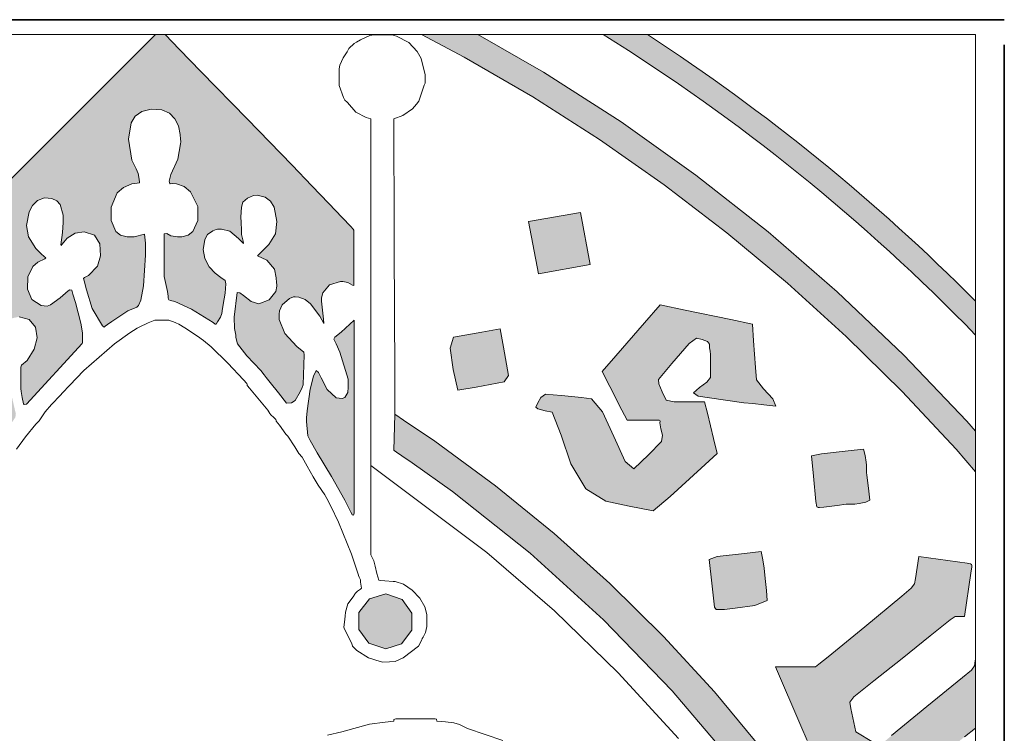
# Model space of a CAD drawing. Header units: metres. Extents: x -185 to -10, y 10 to 129.
# Tile 29 of 29: x -20 to -10, y 122 to 129. Entities that reach past the tile are written whole.
import ezdxf

# ---------------------------------------------------------------- set-up
doc = ezdxf.new("R2010")
doc.units = ezdxf.units.M
doc.header["$LTSCALE"] = 0.0125
doc.layers.add('Z_Schriftfeld-Logo', color=7, linetype='Continuous', lineweight=0, true_color=0xcccccc)
doc.layers.add('Z_Schriftfeld-Logoschraffur', color=7, linetype='Continuous', lineweight=0, true_color=0xdedede)

# ---------------------------------------------------------------- blocks, each defined once
blk = doc.blocks.new('UzK_Logo')
at = {"layer": 'Z_Schriftfeld-Logoschraffur'}
h = blk.add_hatch(color=256, dxfattribs=at)
h.dxf.hatch_style = 1
h.paths.add_polyline_path([(-7.253, 17.819), (-7.248, 17.918), (-7.226, 18.017), (-7.179, 18.105), (-7.097, 18.169), (-6.973, 18.197), (-6.844, 18.183), (-6.754, 18.134), (-6.697, 18.057), (-6.666, 17.96), (-6.656, 17.848), (-6.657, 17.809), (-6.67, 17.731), (-6.68, 17.665), (-6.686, 17.632), (-6.709, 17.577), (-6.767, 17.443), (-6.784, 17.385), (-6.785, 17.363), (-6.776, 17.345), (-6.661, 17.326), (-6.61, 17.31), (-6.54, 17.249), (-6.482, 17.179), (-6.473, 17.131), (-6.455, 16.983), (-6.488, 16.839), (-6.531, 16.781), (-6.601, 16.744), (-6.677, 16.736), (-6.707, 16.735), (-6.754, 16.744), (-6.837, 16.772), (-6.837, 16.276), (-6.828, 16.192), (-6.796, 16.034), (-6.772, 15.952), (-6.755, 15.938), (-6.682, 15.896), (-6.528, 15.807), (-6.37, 15.703), (-6.248, 15.922), (-6.177, 16.143), (-6.143, 16.255), (-6.226, 16.326), (-6.288, 16.382), (-6.322, 16.433), (-6.341, 16.551), (-6.321, 16.683), (-6.288, 16.736), (-6.234, 16.774), (-6.153, 16.792), (-6.087, 16.789), (-5.986, 16.744), (-5.896, 16.643), (-5.885, 16.626), (-5.885, 16.636), (-5.889, 16.672), (-5.897, 16.748), (-5.91, 16.884), (-5.913, 16.94), (-5.904, 17.057), (-5.884, 17.101), (-5.834, 17.154), (-5.762, 17.176), (-5.722, 17.18), (-5.675, 17.175), (-5.593, 17.134), (-5.539, 17.062), (-5.508, 16.976), (-5.494, 16.818), (-5.544, 16.68), (-5.662, 16.543), (-5.701, 16.505), (-5.718, 16.489), (-5.714, 16.487), (-5.697, 16.481), (-5.664, 16.471), (-5.634, 16.459), (-5.58, 16.404), (-5.518, 16.318), (-5.508, 16.269), (-5.501, 16.182), (-5.533, 16.05), (-5.575, 15.995), (-5.638, 15.958), (-5.724, 15.945), (-5.776, 15.962), (-5.91, 16.056), (-5.969, 16.103), (-6.006, 16.129), (-6.076, 15.917), (-6.123, 15.699), (-6.131, 15.591), (-6.132, 15.565), (-6.122, 15.496), (-6.113, 15.487), (-6.082, 15.457), (-6.018, 15.393), (-5.884, 15.257), (-5.615, 14.972), (-5.494, 14.839), (-5.466, 14.808), (-5.461, 14.815), (-5.456, 14.838), (-5.438, 14.936), (-5.429, 15.007), (-5.429, 15.024), (-5.429, 15.251), (-5.437, 15.263), (-5.475, 15.3), (-5.577, 15.437), (-5.613, 15.569), (-5.599, 15.691), (-5.526, 15.792), (-5.463, 15.819), (-5.386, 15.82), (-5.245, 15.743), (-5.14, 15.594), (-5.122, 15.551), (-5.118, 15.541), (-5.116, 15.545), (-5.107, 15.578), (-5.119, 15.682), (-5.129, 15.764), (-5.113, 15.871), (-5.086, 15.924), (-5.036, 15.964), (-4.975, 16.003), (-4.951, 16.009), (-4.868, 16.009), (-4.777, 15.977), (-4.736, 15.951), (-4.688, 15.889), (-4.661, 15.838), (-4.661, 15.821), (-4.661, 15.649), (-4.683, 15.607), (-4.844, 15.459), (-4.931, 15.391), (-4.987, 15.347), (-4.843, 15.247), (-4.775, 15.111), (-4.769, 14.963), (-4.817, 14.835), (-4.867, 14.786), (-4.939, 14.76), (-5.02, 14.767), (-5.095, 14.817), (-5.226, 14.973), (-5.273, 15.042), (-5.288, 15.063), (-5.292, 15.052), (-5.322, 14.966), (-5.324, 14.948), (-5.333, 14.9), (-5.361, 14.763), (-5.37, 14.711), (-5.366, 14.684), (-5.31, 14.6), (-5.213, 14.463), (-4.988, 14.14), (-4.942, 14.068), (-4.912, 14.019), (-4.863, 13.934), (-4.676, 13.589), (-4.48, 13.159), (-4.46, 13.105), (-4.447, 13.073), (-4.442, 13.07), (-4.433, 13.065), (-4.424, 13.07), (-4.424, 16.506), (-4.427, 16.511), (-4.459, 16.544), (-4.975, 17.074), (-6.036, 18.128), (-6.547, 18.631), (-6.967, 19.047), (-7.077, 19.047), (-8.717, 17.354), (-9.135, 16.918), (-9.164, 16.889), (-9.167, 16.885), (-9.171, 16.881), (-9.18, 16.871), (-9.212, 16.832), (-9.234, 16.792), (-9.235, 16.78), (-9.235, 16.174), (-9.208, 16.189), (-9.091, 16.227), (-8.957, 16.193), (-8.882, 16.085), (-8.869, 16.012), (-8.869, 15.983), (-8.869, 15.974), (-8.873, 15.913), (-8.879, 15.841), (-8.885, 15.824), (-8.883, 15.763), (-8.882, 15.759), (-8.865, 15.792), (-8.819, 15.87), (-8.698, 16.005), (-8.622, 16.042), (-8.543, 16.048), (-8.436, 15.986), (-8.388, 15.871), (-8.385, 15.8), (-8.403, 15.715), (-8.505, 15.552), (-8.589, 15.475), (-8.638, 15.437), (-8.665, 15.418), (-8.667, 15.416), (-8.667, 15.242), (-8.667, 15.221), (-8.661, 15.15), (-8.61, 14.945), (-8.558, 14.866), (-8.492, 14.838), (-8.474, 14.838), (-8.464, 14.84), (-8.457, 14.844), (-8.398, 14.92), (-8.164, 15.211), (-7.941, 15.449), (-7.873, 15.57), (-7.861, 15.671), (-7.873, 15.855), (-7.886, 15.996), (-7.893, 16.064), (-7.897, 16.084), (-7.919, 16.106), (-7.939, 16.091), (-7.977, 16.059), (-8.071, 15.99), (-8.113, 15.97), (-8.177, 15.973), (-8.247, 15.999), (-8.299, 16.044), (-8.35, 16.178), (-8.337, 16.332), (-8.256, 16.464), (-8.179, 16.508), (-8.128, 16.521), (-8.151, 16.539), (-8.267, 16.655), (-8.346, 16.784), (-8.352, 16.847), (-8.352, 16.945), (-8.351, 16.994), (-8.33, 17.053), (-8.289, 17.128), (-8.251, 17.169), (-8.183, 17.203), (-8.14, 17.204), (-8.116, 17.204), (-8.031, 17.187), (-7.979, 17.147), (-7.952, 17.09), (-7.94, 16.955), (-7.944, 16.838), (-7.962, 16.714), (-7.978, 16.657), (-7.948, 16.679), (-7.878, 16.754), (-7.793, 16.814), (-7.744, 16.824), (-7.732, 16.825), (-7.663, 16.817), (-7.6, 16.79), (-7.553, 16.746), (-7.512, 16.612), (-7.537, 16.468), (-7.634, 16.339), (-7.716, 16.281), (-7.746, 16.264), (-7.751, 16.26), (-7.77, 16.223), (-7.77, 16.149), (-7.757, 16.045), (-7.733, 15.898), (-7.677, 15.763), (-7.654, 15.735), (-7.6, 15.771), (-7.494, 15.842), (-7.283, 15.959), (-7.177, 15.997), (-7.124, 16.009), (-7.113, 16.035), (-7.087, 16.166), (-7.07, 16.267), (-7.068, 16.288), (-7.068, 16.773), (-7.083, 16.77), (-7.154, 16.745), (-7.214, 16.736), (-7.268, 16.737), (-7.348, 16.758), (-7.403, 16.804), (-7.436, 16.868), (-7.455, 17.025), (-7.403, 17.207), (-7.339, 17.281), (-7.246, 17.329), (-7.134, 17.343), (-7.132, 17.348), (-7.127, 17.355), (-7.124, 17.372), (-7.169, 17.522), (-7.239, 17.691)])
h.paths.add_polyline_path([(-2.821, 18.344), (-2.83, 18.39), (-2.832, 18.421), (-2.844, 18.426), (-2.844, 18.455), (-2.844, 18.689), (-2.844, 18.72), (-2.831, 18.727), (-2.827, 18.753), (-2.814, 18.793), (-2.774, 18.853), (-2.719, 18.889), (-2.66, 18.906), (-2.595, 18.906), (-2.515, 18.877), (-2.442, 18.821), (-2.385, 18.745), (-2.351, 18.655), (-2.327, 18.597), (-2.326, 18.587), (-2.326, 18.481), (-2.324, 18.482), (-2.31, 18.49), (-2.309, 18.494), (-2.298, 18.547), (-2.27, 18.653), (-2.227, 18.747), (-2.157, 18.813), (-2.109, 18.831), (-2.051, 18.835), (-2, 18.828), (-1.962, 18.812), (-1.917, 18.758), (-1.901, 18.686), (-1.899, 18.608), (-1.899, 18.579), (-1.899, 18.57), (-1.898, 18.546), (-1.899, 18.489), (-1.901, 18.473), (-1.909, 18.449), (-1.948, 18.341), (-1.999, 18.238), (-2.07, 18.137), (-2.17, 18.036), (-2.207, 18.004), (-2.221, 17.963), (-2.2, 17.928), (-2.164, 17.876), (-2.091, 17.764), (-2.037, 17.617), (-2.019, 17.49), (-2.018, 17.462), (-2.013, 17.457), (-2.008, 17.451), (-2.006, 17.439), (-2.004, 17.397), (-1.999, 17.361), (-1.778, 17.772), (-1.563, 18.198), (-1.515, 18.294), (-1.491, 18.338), (-1.44, 18.426), (-1.394, 18.513), (-1.362, 18.6), (-1.356, 18.644), (-1.356, 18.678), (-1.344, 18.684), (-1.342, 18.691), (-1.342, 18.697), (-1.342, 19.047), (-1.584, 19.047), (-1.598, 19.02), (-1.636, 18.965), (-1.666, 18.932), (-1.724, 18.908), (-1.819, 18.908), (-1.834, 18.909), (-1.867, 18.928), (-1.896, 18.968), (-1.927, 19.047), (-3.768, 19.047), (-3.768, 13.958), (-3.762, 13.969), (-3.059, 15.317), (-3.054, 15.327), (-3.054, 15.439), (-3.041, 15.445), (-3.038, 15.465), (-3.038, 15.794), (-3.044, 15.827), (-3.061, 15.896), (-3.109, 16.067), (-3.122, 16.102), (-3.127, 16.114), (-3.14, 16.133), (-3.173, 16.159), (-3.189, 16.169), (-3.216, 16.12), (-3.234, 16.021), (-3.241, 15.976), (-3.248, 15.949), (-3.255, 15.912), (-3.263, 15.871), (-3.305, 15.75), (-3.341, 15.695), (-3.388, 15.658), (-3.408, 15.651), (-3.41, 15.648), (-3.412, 15.638), (-3.44, 15.638), (-3.499, 15.638), (-3.528, 15.639), (-3.58, 15.671), (-3.615, 15.734), (-3.63, 15.793), (-3.643, 15.806), (-3.644, 15.82), (-3.644, 16.134), (-3.634, 16.137), (-3.63, 16.144), (-3.625, 16.18), (-3.617, 16.215), (-3.596, 16.255), (-3.557, 16.309), (-3.506, 16.361), (-3.451, 16.393), (-3.428, 16.397), (-3.423, 16.397), (-3.415, 16.397), (-3.407, 16.399), (-3.41, 16.403), (-3.48, 16.445), (-3.557, 16.52), (-3.625, 16.614), (-3.666, 16.717), (-3.67, 16.743), (-3.671, 16.754), (-3.674, 16.769), (-3.691, 16.826), (-3.7, 16.864), (-3.7, 17.029), (-3.687, 17.055), (-3.684, 17.068), (-3.678, 17.113), (-3.667, 17.157), (-3.643, 17.2), (-3.596, 17.239), (-3.582, 17.248), (-3.567, 17.258), (-3.546, 17.261), (-3.398, 17.261), (-3.36, 17.246), (-3.313, 17.209), (-3.269, 17.167), (-3.24, 17.134), (-3.219, 17.094), (-3.201, 17.05), (-3.187, 16.995), (-3.179, 16.931), (-3.175, 16.9), (-3.173, 16.893), (-3.168, 16.896), (-3.153, 16.93), (-3.119, 17.02), (-3.072, 17.116), (-3.003, 17.189), (-2.956, 17.208), (-2.909, 17.212), (-2.843, 17.192), (-2.79, 17.149), (-2.757, 17.091), (-2.75, 17.024), (-2.753, 17.008), (-2.752, 17.004), (-2.75, 17.003), (-2.74, 17.002), (-2.739, 16.97), (-2.739, 16.903), (-2.741, 16.876), (-2.753, 16.866), (-2.755, 16.858), (-2.76, 16.828), (-2.797, 16.708), (-2.859, 16.586), (-2.944, 16.472), (-3.05, 16.371), (-3.06, 16.363), (-3.061, 16.358), (-3.062, 16.355), (-3.062, 16.343), (-3.062, 16.337), (-3.061, 16.314), (-3.05, 16.278), (-2.998, 16.216), (-2.96, 16.164), (-2.938, 16.123), (-2.907, 16.036), (-2.894, 15.991), (-2.884, 15.96), (-2.874, 15.874), (-2.859, 15.865), (-2.859, 15.852), (-2.859, 15.71), (-2.848, 15.729), (-2.797, 15.823), (-2.7, 16.01), (-2.652, 16.101), (-2.595, 16.211), (-2.47, 16.444), (-2.407, 16.56), (-2.35, 16.664), (-2.255, 16.853), (-2.216, 16.934), (-2.198, 16.98), (-2.198, 17.002), (-2.198, 17.172), (-2.191, 17.186), (-2.183, 17.192), (-2.182, 17.202), (-2.182, 17.22), (-2.182, 17.355), (-2.182, 17.367), (-2.196, 17.38), (-2.2, 17.461), (-2.202, 17.472), (-2.209, 17.502), (-2.221, 17.564), (-2.257, 17.697), (-2.283, 17.754), (-2.295, 17.77), (-2.322, 17.792), (-2.336, 17.8), (-2.344, 17.797), (-2.355, 17.781), (-2.372, 17.705), (-2.38, 17.64), (-2.393, 17.597), (-2.405, 17.553), (-2.406, 17.546), (-2.411, 17.521), (-2.422, 17.473), (-2.453, 17.387), (-2.5, 17.319), (-2.569, 17.278), (-2.656, 17.27), (-2.718, 17.294), (-2.757, 17.342), (-2.778, 17.408), (-2.791, 17.501), (-2.792, 17.502), (-2.794, 17.503), (-2.801, 17.505), (-2.804, 17.521), (-2.804, 17.714), (-2.791, 17.716), (-2.791, 17.716), (-2.789, 17.733), (-2.784, 17.766), (-2.77, 17.831), (-2.761, 17.864), (-2.734, 17.913), (-2.64, 18.001), (-2.588, 18.026), (-2.571, 18.031), (-2.58, 18.038), (-2.625, 18.074), (-2.71, 18.157), (-2.778, 18.249)])
h.paths.add_polyline_path([(3.558, 19.047), (1.703, 19.047), (1.669, 18.965), (1.628, 18.925), (1.573, 18.908), (1.52, 18.916), (1.473, 18.94), (1.397, 19.022), (1.386, 19.047), (1.119, 19.047), (1.116, 19.029), (1.111, 18.865), (1.12, 18.748), (1.123, 18.688), (1.132, 18.592), (1.139, 18.572), (1.211, 18.42), (1.297, 18.249), (1.393, 18.064), (1.602, 17.677), (1.709, 17.486), (1.761, 17.395), (1.787, 17.35), (1.796, 17.337), (1.807, 17.474), (1.834, 17.602), (1.876, 17.722), (1.898, 17.769), (1.916, 17.803), (1.961, 17.878), (1.999, 17.941), (2.01, 17.972), (2.007, 17.985), (1.998, 18.002), (1.985, 18.012), (1.95, 18.043), (1.884, 18.115), (1.769, 18.286), (1.727, 18.375), (1.698, 18.462), (1.686, 18.542), (1.686, 18.588), (1.695, 18.694), (1.711, 18.747), (1.742, 18.793), (1.789, 18.824), (1.857, 18.836), (1.925, 18.819), (1.982, 18.774), (2.026, 18.708), (2.04, 18.674), (2.045, 18.66), (2.056, 18.633), (2.073, 18.58), (2.083, 18.492), (2.11, 18.456), (2.122, 18.449), (2.122, 18.533), (2.124, 18.568), (2.162, 18.709), (2.2, 18.777), (2.251, 18.834), (2.317, 18.875), (2.4, 18.892), (2.478, 18.884), (2.535, 18.857), (2.575, 18.815), (2.601, 18.763), (2.622, 18.64), (2.623, 18.575), (2.619, 18.488), (2.58, 18.31), (2.54, 18.226), (2.483, 18.148), (2.406, 18.078), (2.359, 18.047), (2.334, 18.032), (2.358, 18.023), (2.444, 17.978), (2.504, 17.919), (2.542, 17.852), (2.564, 17.78), (2.575, 17.635), (2.573, 17.524), (2.553, 17.404), (2.528, 17.351), (2.491, 17.31), (2.437, 17.287), (2.356, 17.292), (2.286, 17.335), (2.238, 17.406), (2.206, 17.495), (2.185, 17.593), (2.155, 17.774), (2.151, 17.791), (2.151, 17.792), (2.149, 17.794), (2.147, 17.797), (2.127, 17.809), (2.084, 17.781), (2.05, 17.733), (2.027, 17.671), (1.999, 17.531), (1.987, 17.463), (1.973, 17.411), (1.973, 17.026), (1.979, 16.995), (1.99, 16.941), (1.993, 16.93), (1.996, 16.924), (2.037, 16.845), (2.22, 16.492), (2.591, 15.778), (2.615, 15.734), (2.626, 15.712), (2.626, 15.712), (2.628, 15.71), (2.632, 15.708), (2.641, 15.706), (2.65, 15.709), (2.655, 15.712), (2.653, 15.731), (2.657, 15.814), (2.689, 15.972), (2.751, 16.157), (2.831, 16.282), (2.856, 16.326), (2.856, 16.344), (2.848, 16.368), (2.846, 16.371), (2.845, 16.371), (2.832, 16.383), (2.796, 16.416), (2.682, 16.553), (2.603, 16.694), (2.547, 16.835), (2.542, 16.885), (2.541, 16.92), (2.538, 16.962), (2.534, 16.987), (2.537, 17.028), (2.561, 17.11), (2.618, 17.179), (2.661, 17.199), (2.706, 17.204), (2.723, 17.203), (2.751, 17.196), (2.775, 17.184), (2.818, 17.158), (2.855, 17.126), (2.866, 17.098), (2.894, 17.026), (2.923, 16.939), (2.944, 16.843), (2.949, 16.82), (2.953, 16.82), (2.959, 16.827), (2.97, 16.834), (2.97, 16.963), (2.993, 17.018), (2.998, 17.031), (2.999, 17.037), (3.007, 17.062), (3.065, 17.165), (3.148, 17.231), (3.241, 17.26), (3.304, 17.257), (3.365, 17.236), (3.41, 17.198), (3.443, 17.149), (3.475, 17.036), (3.48, 16.979), (3.478, 16.903), (3.446, 16.722), (3.41, 16.632), (3.358, 16.548), (3.285, 16.474), (3.189, 16.413), (3.33, 16.299), (3.374, 16.239), (3.402, 16.175), (3.422, 16.037), (3.423, 15.965), (3.423, 15.922), (3.413, 15.801), (3.395, 15.739), (3.363, 15.687), (3.312, 15.654), (3.279, 15.647), (3.233, 15.648), (3.186, 15.662), (3.147, 15.687), (3.089, 15.765), (3.052, 15.866), (3.03, 15.974), (3.015, 16.072), (3.002, 16.146), (2.994, 16.168), (2.992, 16.17), (2.949, 16.17), (2.945, 16.166), (2.932, 16.148), (2.89, 16.066), (2.848, 15.9), (2.823, 15.743), (2.818, 15.668), (2.817, 15.631), (2.816, 15.611), (2.811, 15.523), (2.814, 15.406), (2.822, 15.35), (2.829, 15.325), (2.833, 15.314), (2.836, 15.307), (2.848, 15.281), (3.046, 14.871), (3.482, 14.078), (3.537, 13.979), (3.557, 13.943), (3.558, 13.943)])
h.paths.add_polyline_path([(6.483, 17.612), (6.443, 17.851), (6.475, 18.038), (6.521, 18.115), (6.596, 18.17), (6.705, 18.196), (6.824, 18.188), (6.912, 18.15), (6.975, 18.086), (7.016, 18.003), (7.036, 17.906), (7.04, 17.853), (7.041, 17.824), (7.039, 17.798), (7.009, 17.623), (6.928, 17.447), (6.911, 17.371), (6.913, 17.356), (6.917, 17.347), (6.921, 17.343), (6.946, 17.345), (6.994, 17.343), (7.081, 17.311), (7.152, 17.25), (7.235, 17.082), (7.235, 16.923), (7.18, 16.797), (7.127, 16.757), (7.053, 16.737), (7.024, 16.736), (7.004, 16.737), (6.93, 16.748), (6.881, 16.773), (6.852, 16.771), (6.851, 16.769), (6.851, 16.283), (6.889, 16.11), (6.896, 16.059), (6.896, 16.04), (6.9, 16.023), (6.904, 16.015), (6.924, 16.009), (6.973, 15.996), (7.166, 15.911), (7.361, 15.789), (7.41, 15.756), (7.435, 15.739), (7.445, 15.739), (7.463, 15.764), (7.494, 15.818), (7.509, 15.86), (7.518, 15.919), (7.539, 16.027), (7.549, 16.092), (7.557, 16.198), (7.548, 16.239), (7.501, 16.273), (7.435, 16.322), (7.366, 16.392), (7.315, 16.488), (7.299, 16.592), (7.3, 16.609), (7.315, 16.707), (7.347, 16.763), (7.409, 16.806), (7.454, 16.824), (7.507, 16.824), (7.604, 16.8), (7.7, 16.718), (7.757, 16.66), (7.753, 16.687), (7.742, 16.732), (7.736, 16.764), (7.734, 16.814), (7.73, 16.903), (7.728, 16.959), (7.736, 17.076), (7.752, 17.132), (7.803, 17.177), (7.873, 17.208), (7.913, 17.212), (8.004, 17.191), (8.067, 17.143), (8.107, 17.075), (8.139, 16.912), (8.123, 16.771), (8.049, 16.647), (7.919, 16.52), (8.026, 16.469), (8.111, 16.368), (8.131, 16.269), (8.135, 16.214), (8.14, 16.178), (8.127, 16.112), (8.052, 16.016), (7.935, 15.97), (7.847, 15.996), (7.758, 16.066), (7.718, 16.095), (7.687, 16.1), (7.65, 15.818), (7.657, 15.689), (7.669, 15.612), (7.671, 15.587), (7.688, 15.515), (7.795, 15.376), (7.955, 15.208), (7.995, 15.159), (8.017, 15.13), (8.063, 15.071), (8.157, 14.952), (8.25, 14.837), (8.308, 14.838), (8.35, 14.867), (8.407, 14.966), (8.428, 15.016), (8.438, 15.046), (8.452, 15.387), (8.449, 15.42), (8.366, 15.483), (8.232, 15.633), (8.166, 15.793), (8.164, 15.851), (8.168, 15.889), (8.2, 15.96), (8.283, 16.032), (8.329, 16.049), (8.345, 16.05), (8.39, 16.046), (8.462, 16.019), (8.525, 15.972), (8.63, 15.828), (8.677, 15.744), (8.673, 15.794), (8.648, 16.001), (8.65, 16.039), (8.665, 16.095), (8.74, 16.188), (8.866, 16.227), (8.892, 16.226), (8.948, 16.215), (9.003, 16.185), (9.018, 16.179), (9.018, 16.812), (9.009, 16.824), (8.983, 16.853), (8.885, 16.958), (8.734, 17.117), (8.54, 17.318), (8.313, 17.554), (7.799, 18.084), (7.272, 18.627), (7.028, 18.878), (6.864, 19.047), (6.755, 19.047), (4.218, 16.514), (4.218, 16.494), (4.218, 13.062), (4.279, 13.209), (4.586, 13.819), (4.629, 13.893), (4.647, 13.922), (4.749, 14.091), (4.816, 14.196), (4.965, 14.406), (5.113, 14.614), (5.153, 14.675), (5.158, 14.713), (5.087, 15.019), (5.075, 15.056), (5.029, 14.997), (4.921, 14.856), (4.798, 14.763), (4.726, 14.76), (4.659, 14.782), (4.578, 14.875), (4.553, 15.001), (4.568, 15.14), (4.646, 15.269), (4.723, 15.32), (4.774, 15.34), (4.756, 15.359), (4.604, 15.473), (4.466, 15.617), (4.441, 15.688), (4.441, 15.7), (4.441, 15.799), (4.455, 15.848), (4.501, 15.922), (4.542, 15.967), (4.603, 15.989), (4.727, 16.007), (4.84, 15.953), (4.906, 15.847), (4.917, 15.784), (4.915, 15.759), (4.902, 15.667), (4.884, 15.554), (4.88, 15.529), (4.9, 15.561), (4.949, 15.642), (5.06, 15.77), (5.124, 15.808), (5.197, 15.823), (5.311, 15.792), (5.383, 15.704), (5.401, 15.583), (5.369, 15.451), (5.286, 15.324), (5.223, 15.269), (5.216, 15.245), (5.216, 15.004), (5.219, 14.967), (5.23, 14.899), (5.247, 14.827), (5.254, 14.821), (5.278, 14.824), (5.917, 15.518), (5.918, 15.527), (5.918, 15.636), (5.917, 15.661), (5.899, 15.749), (5.838, 15.985), (5.81, 16.081), (5.796, 16.128), (5.773, 16.13), (5.757, 16.119), (5.665, 16.038), (5.555, 15.96), (5.515, 15.945), (5.446, 15.952), (5.339, 16.02), (5.291, 16.138), (5.296, 16.28), (5.353, 16.399), (5.41, 16.446), (5.491, 16.484), (5.499, 16.495), (5.481, 16.51), (5.448, 16.541), (5.388, 16.604), (5.304, 16.736), (5.281, 16.867), (5.31, 17.021), (5.348, 17.096), (5.406, 17.153), (5.487, 17.18), (5.568, 17.173), (5.625, 17.147), (5.664, 17.105), (5.698, 16.985), (5.7, 16.933), (5.699, 16.901), (5.69, 16.786), (5.673, 16.643), (5.674, 16.636), (5.684, 16.65), (5.705, 16.676), (5.746, 16.721), (5.834, 16.778), (5.938, 16.792), (6.056, 16.754), (6.118, 16.655), (6.126, 16.518), (6.091, 16.401), (5.986, 16.296), (5.944, 16.273), (5.929, 16.259), (5.937, 16.235), (5.965, 16.132), (6.03, 15.919), (6.148, 15.72), (6.167, 15.704), (6.179, 15.714), (6.204, 15.734), (6.253, 15.77), (6.439, 15.89), (6.541, 15.933), (6.558, 15.95), (6.586, 16.013), (6.616, 16.178), (6.637, 16.525), (6.637, 16.665), (6.628, 16.766), (6.508, 16.738), (6.48, 16.736), (6.429, 16.737), (6.353, 16.757), (6.3, 16.797), (6.248, 16.921), (6.247, 17.076), (6.317, 17.238), (6.387, 17.301), (6.483, 17.341), (6.542, 17.35), (6.571, 17.352), (6.57, 17.361), (6.566, 17.396), (6.554, 17.459), (6.532, 17.512)])
h = blk.add_hatch(color=256, dxfattribs=at)
h.dxf.hatch_style = 1
h.paths.add_polyline_path([(11.609, 17.016), (11.014, 16.91), (11.129, 16.315), (11.716, 16.421)], flags=17)
h.paths.add_polyline_path([(10.726, 15.474), (10.689, 15.684), (10.479, 15.646), (10.155, 15.589), (10.118, 15.462), (10.154, 15.219), (10.208, 14.983), (10.415, 15.02), (10.734, 15.078), (10.784, 15.15)], flags=17)
h.paths.add_polyline_path([(12.847, 15.516), (12.932, 15.578), (12.998, 15.563), (13.059, 15.539), (13.079, 15.509), (13.082, 15.469), (13.088, 15.431), (13.093, 15.391), (13.093, 15.258), (13.093, 15.128), (13.049, 15.074), (12.965, 15.013), (12.897, 14.952), (12.952, 14.917), (13.236, 14.874), (13.471, 14.839), (13.577, 14.832), (13.7, 14.817), (13.837, 14.801), (13.806, 14.883), (13.696, 15), (13.619, 15.103), (13.606, 15.244), (13.585, 15.549), (13.573, 15.739), (13.323, 15.792), (12.804, 15.9), (12.519, 15.959), (12.339, 15.753), (12.011, 15.377), (11.854, 15.196), (11.941, 15.027), (12.08, 14.756), (12.141, 14.642), (12.261, 14.642), (12.436, 14.642), (12.513, 14.642), (12.516, 14.631), (12.514, 14.611), (12.524, 14.542), (12.543, 14.468), (12.532, 14.398), (12.385, 14.245), (12.215, 14.086), (12.116, 14.17), (11.988, 14.454), (11.859, 14.738), (11.734, 14.884), (11.619, 14.9), (11.506, 14.913), (11.391, 14.924), (11.294, 14.932), (11.207, 14.939), (11.156, 14.902), (11.119, 14.839), (11.096, 14.791), (11.121, 14.772), (11.205, 14.748), (11.282, 14.731), (11.386, 14.469), (11.496, 14.141), (11.667, 13.858), (11.895, 13.716), (12.165, 13.659), (12.438, 13.604), (12.631, 13.769), (12.987, 14.094), (13.17, 14.262), (13.128, 14.432), (13.056, 14.722), (13.022, 14.852), (12.885, 14.852), (12.676, 14.852), (12.587, 14.868), (12.541, 14.966), (12.502, 15.056), (12.5, 15.104), (12.65, 15.289)])
h.paths.add_polyline_path([(14.874, 14.09), (14.874, 14.127), (14.871, 14.163), (14.858, 14.236), (14.84, 14.311), (14.664, 14.292), (14.359, 14.258), (14.246, 14.235), (14.268, 14.001), (14.296, 13.712), (14.307, 13.649), (14.322, 13.645), (14.337, 13.642), (14.385, 13.647), (14.537, 13.667), (14.642, 13.681), (14.667, 13.682), (14.716, 13.682), (14.742, 13.682), (14.792, 13.688), (14.866, 13.703), (14.912, 13.728), (14.895, 13.865), (14.877, 14.012), (14.874, 14.043)])
h.paths.add_polyline_path([(13.704, 12.948), (13.688, 13.044), (13.669, 13.14), (13.481, 13.119), (13.167, 13.085), (13.077, 13.049), (13.107, 12.777), (13.136, 12.504), (13.157, 12.479), (13.217, 12.479), (13.253, 12.479), (13.374, 12.493), (13.6, 12.523), (13.739, 12.582), (13.73, 12.696), (13.716, 12.832)])
h.paths.add_polyline_path([(13.749, 16.794), (12.925, 17.441), (12.07, 18.049), (11.186, 18.616), (10.436, 19.047), (9.79, 19.047), (10.277, 18.791), (11.061, 18.335), (11.823, 17.848), (12.563, 17.33), (13.28, 16.782), (13.973, 16.205), (14.641, 15.599), (15.283, 14.967), (15.898, 14.309), (16.119, 14.051), (16.119, 14.514), (16.019, 14.63), (15.297, 15.387), (14.54, 16.109)])
h.paths.add_polyline_path([(12.371, 19.047), (11.866, 19.047, -0.061115), (16.119, 15.614), (16.119, 16.001, 0.053309)])
h.paths.add_polyline_path([(16.065, 12.892), (16.076, 12.965), (16.077, 12.982), (16.072, 12.993), (16.062, 13), (16.022, 13.008), (15.913, 13.021), (15.473, 13.083), (15.434, 12.83), (15.424, 12.77), (15.385, 12.721), (15.278, 12.631), (14.856, 12.281), (14.436, 11.938), (14.331, 11.852), (14.29, 11.823), (14.223, 11.823), (13.979, 11.823), (13.876, 11.823), (13.833, 11.823), (14.124, 11.147), (14.197, 10.979), (14.236, 10.921), (14.28, 10.914), (14.452, 10.891), (14.622, 10.867), (14.684, 10.817), (14.703, 10.699), (14.772, 10.219), (15.276, 10.131), (15.34, 10.122), (15.349, 10.121), (15.38, 10.121), (15.377, 10.142), (15.36, 10.216), (15.321, 10.367), (15.302, 10.451), (15.365, 10.51), (15.526, 10.645), (15.992, 11.021), (16.119, 11.123), (16.119, 11.909), (16.116, 11.893), (16.109, 11.834), (16.073, 11.786), (15.971, 11.702), (15.564, 11.368), (15.161, 11.037), (15.063, 10.955), (15.013, 10.936), (14.955, 10.959), (14.754, 11.08), (14.696, 11.348), (14.685, 11.417), (14.731, 11.481), (14.958, 11.662), (15.28, 11.919), (15.602, 12.176), (15.829, 12.358), (15.888, 12.399), (15.91, 12.398), (15.995, 12.399)])
h.paths.add_polyline_path([(16.119, 10.328), (15.693, 10.066), (15.492, 9.951), (15.417, 9.965), (15.3, 9.987), (15.215, 9.988), (15.247, 9.746), (15.29, 9.423), (15.318, 9.319), (15.53, 9.282), (15.789, 9.237), (15.861, 9.248), (15.873, 9.318), (15.882, 9.378), (15.884, 9.41), (15.888, 9.465), (15.896, 9.529), (15.966, 9.597), (16.096, 9.679), (16.119, 9.693)])
h.paths.add_polyline_path([(16.119, 8.975), (16.049, 8.933), (15.976, 8.946), (15.86, 8.97), (15.793, 8.982), (15.778, 8.981), (15.769, 8.977), (15.763, 8.968), (15.779, 8.837), (15.802, 8.644), (15.811, 8.567), (15.814, 8.499), (15.822, 8.401), (15.886, 8.309), (16.088, 8.209), (16.119, 8.194)])
h = blk.add_hatch(color=256, dxfattribs=at)
h.dxf.hatch_style = 1
h.paths.add_polyline_path([(9.022, 15.266), (9.022, 15.473), (9.022, 15.637), (9.022, 15.744), (9.022, 15.783), (8.875, 15.645), (8.801, 15.588), (8.79, 15.567), (8.815, 15.513), (8.859, 15.419), (8.952, 15.11), (8.955, 15.023), (8.948, 14.957), (8.917, 14.899), (8.886, 14.887), (8.818, 14.897), (8.713, 14.99), (8.645, 15.125), (8.615, 15.187), (8.588, 15.208), (8.557, 15.142), (8.521, 14.996), (8.485, 14.746), (8.479, 14.666), (8.478, 14.626), (8.494, 14.463), (8.52, 14.408), (8.599, 14.268), (8.762, 13.996), (8.917, 13.727), (8.985, 13.591), (8.999, 13.563), (9, 13.561), (9.016, 13.555), (9.022, 13.58), (9.022, 13.675), (9.022, 13.828), (9.022, 14.26)])
h = blk.add_hatch(color=256, dxfattribs=at)
h.dxf.hatch_style = 1
h.paths.add_polyline_path([(11.305, 13.347), (10.637, 13.89), (9.943, 14.401), (9.587, 14.643), (9.487, 14.709), (9.477, 14.296), (9.507, 14.275), (9.566, 14.235), (9.683, 14.155), (10.144, 13.825), (11.031, 13.12), (11.87, 12.361), (12.656, 11.548), (13.389, 10.685), (13.575, 10.446), (13.671, 10.424), (13.729, 10.403), (13.789, 10.36), (13.86, 10.243), (13.872, 10.184), (13.872, 10.158), (13.869, 10.11), (13.873, 10.057), (13.888, 10.042), (13.917, 10.046), (13.952, 10.028), (14.008, 9.994), (14.103, 9.916), (14.171, 9.824), (14.21, 9.715), (14.216, 9.587), (14.213, 9.56), (14.217, 9.55), (14.252, 9.498), (14.52, 9.081), (15.022, 8.222), (15.474, 7.332), (15.876, 6.414), (16.119, 5.755), (16.119, 6.73), (16.119, 6.844), (15.55, 7.971), (15.136, 8.733), (14.687, 9.471), (14.203, 10.185), (13.686, 10.873), (13.136, 11.535), (12.555, 12.168), (11.944, 12.773)])
blk.add_hatch(color=256, dxfattribs=at).paths.add_polyline_path([(9.682, 12.435), (9.571, 12.591), (9.383, 12.658), (9.198, 12.598), (9.077, 12.443), (9.075, 12.249), (9.188, 12.093), (9.383, 12.028), (9.562, 12.087), (9.68, 12.241)])
at = {"layer": 'Z_Schriftfeld-Logo'}
blk.add_line((9.477, 14.295), (9.487, 14.709), dxfattribs=at)
at = {"layer": 'Z_Schriftfeld-Logo', "lineweight": 0}
for p, q in [((9.478, 14.295), (9.477, 14.295)), ((9.507, 14.275), (9.478, 14.295)), ((9.566, 14.235), (9.507, 14.275)), ((9.683, 14.155), (9.566, 14.235)), ((10.144, 13.825), (9.683, 14.155)), ((11.031, 13.12), (10.144, 13.825)), ((11.87, 12.361), (11.031, 13.12)), ((12.656, 11.548), (11.87, 12.361)), ((13.389, 10.685), (12.656, 11.548))]:
    blk.add_line(p, q, dxfattribs=at)
for points in [[(9.214, 14.124), (9.214, 14.795), (9.214, 16.272), (9.214, 16.958), (9.214, 17.262), (9.214, 17.529), (9.214, 17.753), (9.214, 17.925), (9.214, 18.038), (9.214, 18.085), (9.16, 18.099), (9.041, 18.162), (8.945, 18.271), (8.934, 18.282), (8.922, 18.291), (8.917, 18.296), (8.902, 18.327), (8.85, 18.467), (8.85, 18.487), (8.85, 18.534), (8.85, 18.636), (8.85, 18.655), (8.86, 18.698), (8.898, 18.78), (8.944, 18.849), (8.946, 18.859), (8.963, 18.89), (9.022, 18.946), (9.047, 18.961), (9.095, 18.986), (9.2, 19.037), (9.252, 19.045), (9.375, 19.045), (9.43, 19.045), (9.451, 19.045), (9.504, 19.03), (9.648, 18.955), (9.743, 18.855), (9.789, 18.774), (9.835, 18.586), (9.835, 18.513), (9.834, 18.491), (9.82, 18.47), (9.762, 18.288), (9.736, 18.251), (9.687, 18.2), (9.579, 18.122), (9.475, 18.085), (9.475, 18.032), (9.475, 17.937), (9.476, 17.804), (9.476, 17.638), (9.478, 17.229), (9.48, 16.751), (9.483, 15.751), (9.485, 15.311), (9.485, 15.123), (9.486, 14.965), (9.486, 14.84), (9.487, 14.754), (9.487, 14.712), (9.487, 14.709), (9.497, 14.702), (9.587, 14.643), (9.943, 14.401), (10.637, 13.89), (11.305, 13.347), (11.944, 12.773), (12.555, 12.168), (13.136, 11.535), (13.686, 10.873)], [(16.119, 6.844), (16.119, 19.047), (-9.238, 19.047)], [(6.864, 19.047), (7.028, 18.878), (7.272, 18.627), (7.799, 18.084), (8.313, 17.554), (8.54, 17.318), (8.734, 17.117), (8.885, 16.958), (8.983, 16.853), (9.009, 16.824), (9.018, 16.812), (9.018, 16.179), (9.003, 16.185), (8.948, 16.215), (8.892, 16.226), (8.866, 16.227), (8.74, 16.188), (8.665, 16.095), (8.65, 16.039), (8.648, 16.001), (8.673, 15.794), (8.677, 15.744), (8.63, 15.828), (8.525, 15.972), (8.462, 16.019), (8.39, 16.046), (8.348, 16.049), (8.34, 16.049), (8.329, 16.049), (8.283, 16.032), (8.2, 15.96), (8.168, 15.889), (8.164, 15.851), (8.166, 15.793), (8.232, 15.633), (8.366, 15.483), (8.449, 15.42), (8.452, 15.387), (8.438, 15.046), (8.428, 15.016), (8.407, 14.966), (8.35, 14.867), (8.308, 14.838), (8.25, 14.837), (8.157, 14.952), (8.063, 15.071), (8.017, 15.13), (7.995, 15.159), (7.955, 15.208), (7.795, 15.376), (7.688, 15.515), (7.671, 15.587), (7.669, 15.612), (7.657, 15.689), (7.65, 15.818), (7.687, 16.1), (7.718, 16.095), (7.758, 16.066), (7.847, 15.996), (7.935, 15.97), (8.052, 16.016), (8.127, 16.112), (8.139, 16.173), (8.139, 16.188), (8.135, 16.214), (8.131, 16.269), (8.111, 16.368), (8.026, 16.469), (7.919, 16.52), (8.049, 16.647), (8.123, 16.771), (8.139, 16.912), (8.107, 17.075), (8.067, 17.143), (8.004, 17.191), (7.913, 17.212), (7.873, 17.208), (7.803, 17.177), (7.752, 17.132), (7.736, 17.076), (7.728, 16.959), (7.73, 16.903), (7.734, 16.814), (7.736, 16.764), (7.742, 16.732), (7.753, 16.687), (7.757, 16.66), (7.7, 16.718), (7.604, 16.8), (7.507, 16.824), (7.46, 16.824), (7.446, 16.821), (7.409, 16.806), (7.347, 16.763), (7.315, 16.707), (7.3, 16.609), (7.299, 16.592), (7.315, 16.488), (7.366, 16.392), (7.435, 16.322), (7.501, 16.273), (7.548, 16.239), (7.557, 16.198), (7.549, 16.092), (7.539, 16.027), (7.518, 15.919), (7.509, 15.86), (7.494, 15.818), (7.463, 15.764), (7.445, 15.739), (7.435, 15.739), (7.41, 15.756), (7.361, 15.789), (7.166, 15.911), (6.973, 15.996), (6.924, 16.009), (6.904, 16.015), (6.9, 16.023), (6.896, 16.04), (6.896, 16.059), (6.889, 16.11), (6.851, 16.283), (6.851, 16.764), (6.851, 16.767), (6.852, 16.771), (6.881, 16.773), (6.93, 16.748), (7.004, 16.737), (7.019, 16.736), (7.026, 16.736), (7.053, 16.737), (7.127, 16.757), (7.18, 16.797), (7.235, 16.923), (7.235, 17.082), (7.152, 17.25), (7.081, 17.311), (6.994, 17.343), (6.946, 17.345), (6.921, 17.343), (6.917, 17.347), (6.913, 17.356), (6.911, 17.371), (6.928, 17.447), (7.009, 17.623), (7.039, 17.798), (7.041, 17.823), (7.041, 17.826), (7.04, 17.853), (7.036, 17.906), (7.016, 18.003), (6.975, 18.086), (6.912, 18.15), (6.824, 18.188), (6.705, 18.196), (6.596, 18.17), (6.521, 18.115), (6.475, 18.038), (6.443, 17.851), (6.483, 17.612), (6.532, 17.512), (6.554, 17.459), (6.566, 17.396), (6.57, 17.361), (6.571, 17.352), (6.542, 17.35), (6.483, 17.341), (6.387, 17.301), (6.317, 17.238), (6.247, 17.076), (6.248, 16.921), (6.3, 16.797), (6.353, 16.757), (6.429, 16.737), (6.48, 16.736), (6.508, 16.738), (6.628, 16.766), (6.637, 16.665), (6.637, 16.525), (6.616, 16.178), (6.586, 16.013), (6.558, 15.95), (6.541, 15.933), (6.439, 15.89), (6.253, 15.77), (6.204, 15.734), (6.179, 15.714), (6.167, 15.704), (6.148, 15.72), (6.03, 15.919), (5.965, 16.132), (5.937, 16.235), (5.929, 16.259), (5.944, 16.273), (5.986, 16.296), (6.091, 16.401), (6.126, 16.518), (6.118, 16.655), (6.056, 16.754), (5.938, 16.792), (5.834, 16.778), (5.746, 16.721), (5.705, 16.676), (5.684, 16.65), (5.674, 16.636), (5.673, 16.643), (5.69, 16.786), (5.699, 16.901), (5.7, 16.933), (5.698, 16.985), (5.664, 17.105), (5.625, 17.147), (5.568, 17.173), (5.487, 17.18), (5.406, 17.153), (5.348, 17.096), (5.31, 17.021), (5.281, 16.867), (5.304, 16.736), (5.388, 16.604), (5.448, 16.541), (5.481, 16.51), (5.499, 16.495), (5.491, 16.484), (5.41, 16.446), (5.353, 16.399), (5.296, 16.28), (5.291, 16.138), (5.339, 16.02), (5.446, 15.952), (5.515, 15.945), (5.555, 15.96), (5.665, 16.038), (5.757, 16.119), (5.773, 16.13), (5.796, 16.128), (5.81, 16.081), (5.838, 15.985), (5.899, 15.749), (5.917, 15.661), (5.918, 15.636), (5.918, 15.527), (5.917, 15.518), (5.278, 14.824), (5.254, 14.821), (5.247, 14.827), (5.23, 14.899), (5.219, 14.967), (5.216, 15.004), (5.216, 15.245), (5.223, 15.269), (5.286, 15.324), (5.369, 15.451), (5.401, 15.583), (5.383, 15.704), (5.311, 15.792), (5.197, 15.823)], [(4.218, 16.514), (6.755, 19.047)], [(16.119, 14.051), (15.898, 14.309), (15.283, 14.967), (14.641, 15.599), (13.973, 16.205), (13.28, 16.782), (12.563, 17.33), (11.823, 17.848), (11.061, 18.335), (10.277, 18.791), (9.79, 19.047)], [(10.436, 19.047), (11.186, 18.616), (12.07, 18.049), (12.925, 17.441), (13.749, 16.794), (14.54, 16.109), (15.297, 15.387), (16.019, 14.63), (16.119, 14.514)], [(5.166, 14.308), (5.27, 14.449), (5.387, 14.594), (5.415, 14.626), (5.423, 14.635), (5.441, 14.656), (5.494, 14.738), (5.566, 14.819), (5.669, 14.927), (5.692, 14.952), (5.77, 15.039), (5.935, 15.208), (6.283, 15.512), (6.459, 15.639), (6.543, 15.692), (6.565, 15.705), (6.668, 15.753), (6.747, 15.782), (6.787, 15.783), (6.869, 15.783), (6.906, 15.782), (6.976, 15.759), (6.985, 15.754), (7.018, 15.738), (7.087, 15.698), (7.234, 15.602), (7.303, 15.551), (7.388, 15.48), (7.58, 15.294), (7.76, 15.102), (7.796, 15.062), (7.797, 15.059), (7.799, 15.054), (7.8, 15.044), (7.801, 15.039), (7.805, 15.033), (7.828, 15.005), (8.038, 14.754), (8.059, 14.719), (8.072, 14.702), (8.103, 14.671), (8.128, 14.647), (8.131, 14.637), (8.132, 14.628), (8.17, 14.585), (8.24, 14.483), (8.263, 14.458), (8.346, 14.336), (8.391, 14.26), (8.43, 14.218), (8.484, 14.115), (8.554, 13.995), (8.59, 13.935), (8.612, 13.898), (8.687, 13.788), (8.692, 13.78), (8.71, 13.745), (8.755, 13.657), (8.842, 13.476), (8.993, 13.108), (9.054, 12.926), (9.067, 12.882), (9.07, 12.871), (9.072, 12.866), (9.081, 12.847), (9.093, 12.816), (9.093, 12.791), (9.106, 12.721), (9.094, 12.71), (9.062, 12.686), (9.032, 12.662), (9.028, 12.652), (9.01, 12.623), (8.951, 12.544), (8.923, 12.446), (8.918, 12.403), (8.911, 12.332), (8.906, 12.275), (8.913, 12.251), (8.945, 12.187), (8.996, 12.084), (9.004, 12.063), (9.005, 12.058), (9.054, 12.008), (9.185, 11.924), (9.321, 11.882), (9.35, 11.874), (9.427, 11.881), (9.489, 11.885), (9.583, 11.925), (9.758, 12.06), (9.794, 12.129), (9.797, 12.146), (9.811, 12.163), (9.838, 12.216), (9.851, 12.285), (9.851, 12.364), (9.851, 12.42), (9.831, 12.508), (9.771, 12.608), (9.685, 12.699), (9.586, 12.767), (9.49, 12.798), (9.467, 12.799), (9.371, 12.806), (9.325, 12.81), (9.304, 12.811), (9.28, 12.889), (9.261, 12.971), (9.245, 13.032), (9.214, 13.104), (9.214, 13.128), (9.214, 13.22), (9.214, 13.372), (9.214, 13.579), (9.214, 13.832), (9.214, 14.124), (10.537, 13.129), (11.309, 12.464), (12.039, 11.754), (12.726, 11.002)], [(10.719, 10.98), (10.317, 11.117), (10.227, 11.164), (10.161, 11.184), (10.065, 11.195), (9.968, 11.201), (9.962, 11.224), (9.946, 11.227), (9.907, 11.227), (9.497, 11.227), (9.474, 11.222), (9.476, 11.203), (9.378, 11.19), (9.197, 11.167), (8.883, 11.08), (8.718, 11.042)], [(11.609, 17.016), (11.716, 16.421), (11.129, 16.315), (11.014, 16.91), (11.609, 17.016)], [(16.119, 11.123), (15.992, 11.021)], [(14.197, 10.979), (14.124, 11.147), (13.833, 11.823), (13.876, 11.823), (13.979, 11.823), (14.223, 11.823), (14.29, 11.823), (14.331, 11.852), (14.436, 11.938), (14.856, 12.281), (15.278, 12.631), (15.385, 12.721), (15.424, 12.77), (15.434, 12.83), (15.473, 13.083), (15.913, 13.021), (16.022, 13.008), (16.062, 13), (16.072, 12.993), (16.077, 12.982), (16.076, 12.965), (16.065, 12.892), (15.995, 12.399), (15.91, 12.398), (15.888, 12.399), (15.829, 12.358), (15.602, 12.176), (15.28, 11.919), (14.958, 11.662), (14.731, 11.481), (14.685, 11.417), (14.696, 11.348), (14.754, 11.08), (14.955, 10.959)], [(15.161, 11.037), (15.564, 11.368), (15.971, 11.702), (16.073, 11.786), (16.109, 11.834), (16.116, 11.893), (16.119, 11.909)]]:
    blk.add_lwpolyline(points, dxfattribs=at)
for points in [[(12.519, 15.959), (12.804, 15.9), (13.323, 15.792), (13.573, 15.739), (13.585, 15.549), (13.606, 15.244), (13.619, 15.103), (13.696, 15), (13.806, 14.883), (13.837, 14.801), (13.7, 14.817), (13.577, 14.832), (13.471, 14.839), (13.236, 14.874), (12.952, 14.917), (12.897, 14.952), (12.965, 15.013), (13.049, 15.074), (13.093, 15.128), (13.093, 15.258), (13.093, 15.391), (13.088, 15.431), (13.082, 15.469), (13.079, 15.509), (13.059, 15.539), (12.998, 15.563), (12.932, 15.578), (12.847, 15.516), (12.65, 15.289), (12.5, 15.104), (12.502, 15.056), (12.541, 14.966), (12.587, 14.868), (12.676, 14.852), (12.885, 14.852), (13.022, 14.852), (13.056, 14.722), (13.128, 14.432), (13.17, 14.262), (12.987, 14.094), (12.631, 13.769), (12.438, 13.604), (12.165, 13.659), (11.895, 13.716), (11.667, 13.858), (11.496, 14.141), (11.386, 14.469), (11.282, 14.731), (11.205, 14.748), (11.121, 14.772), (11.096, 14.791), (11.119, 14.839), (11.156, 14.902), (11.207, 14.939), (11.294, 14.932), (11.391, 14.924), (11.506, 14.913), (11.619, 14.9), (11.734, 14.884), (11.859, 14.738), (11.988, 14.454), (12.116, 14.17), (12.215, 14.086), (12.385, 14.245), (12.532, 14.398), (12.543, 14.468), (12.524, 14.542), (12.514, 14.611), (12.516, 14.631), (12.514, 14.637), (12.504, 14.642), (12.436, 14.642), (12.261, 14.642), (12.141, 14.642), (12.08, 14.756), (11.941, 15.027), (11.854, 15.196), (12.011, 15.377), (12.339, 15.753)], [(9.022, 15.783), (9.022, 15.744), (9.022, 15.637), (9.022, 15.473), (9.022, 15.266), (9.022, 14.26), (9.022, 13.828), (9.022, 13.675), (9.022, 13.58), (9.016, 13.555), (9, 13.561), (8.999, 13.563), (8.985, 13.591), (8.917, 13.727), (8.762, 13.996), (8.599, 14.268), (8.52, 14.408), (8.494, 14.463), (8.478, 14.626), (8.479, 14.666), (8.485, 14.746), (8.521, 14.996), (8.557, 15.142), (8.588, 15.208), (8.615, 15.187), (8.645, 15.125), (8.713, 14.99), (8.818, 14.897), (8.886, 14.887), (8.917, 14.899), (8.948, 14.957), (8.955, 15.02), (8.955, 15.038), (8.952, 15.11), (8.859, 15.419), (8.815, 15.513), (8.79, 15.567), (8.801, 15.588), (8.875, 15.645), (9.022, 15.783)], [(10.689, 15.684), (10.726, 15.474), (10.784, 15.15), (10.734, 15.078), (10.415, 15.02), (10.208, 14.983), (10.154, 15.219), (10.118, 15.462), (10.155, 15.589), (10.479, 15.646)], [(14.84, 14.311), (14.858, 14.236), (14.871, 14.163), (14.874, 14.127), (14.874, 14.09), (14.874, 14.043), (14.877, 14.012), (14.895, 13.865), (14.912, 13.728), (14.866, 13.703), (14.792, 13.688), (14.742, 13.682), (14.716, 13.682), (14.667, 13.682), (14.642, 13.681), (14.537, 13.667), (14.385, 13.647), (14.337, 13.642), (14.322, 13.645), (14.307, 13.649), (14.296, 13.712), (14.268, 14.001), (14.246, 14.235), (14.359, 14.258), (14.664, 14.292)], [(13.669, 13.14), (13.688, 13.044), (13.704, 12.948), (13.716, 12.832), (13.73, 12.696), (13.739, 12.582), (13.6, 12.523), (13.374, 12.493), (13.253, 12.479), (13.217, 12.479), (13.157, 12.479), (13.136, 12.504), (13.107, 12.777), (13.077, 13.049), (13.167, 13.085), (13.481, 13.119)], [(9.383, 12.658), (9.571, 12.591), (9.682, 12.435), (9.68, 12.241), (9.562, 12.087), (9.383, 12.028), (9.188, 12.093), (9.075, 12.249), (9.077, 12.443), (9.198, 12.598)]]:
    blk.add_lwpolyline(points, close=True, dxfattribs=at)
at = {"layer": 'Z_Schriftfeld-Logo'}
for radius, start, end in [(22.712, 123.0043, 315.2102), (22.441, 44.0881, 58.0773), (22.712, 44.7898, 56.9957)]:
    blk.add_arc((0, 0), radius, start, end, dxfattribs=at)

msp = doc.modelspace()

# ---------------------------------------------------------------- linework, layer by layer
msp.add_lwpolyline([(-185, 79.5), (-10, 79.5), (-10, 128.7497), (-10, 79.5), (-185, 79.5), (-185, 129), (-10, 129), (-185, 129)])

# ---------------------------------------------------------------- block references
at = {"xscale": 0.87, "yscale": 0.87}
msp.add_blockref('UzK_Logo', (-24.3097, 112.2807), dxfattribs=at)

doc.saveas('drawing.dxf')
